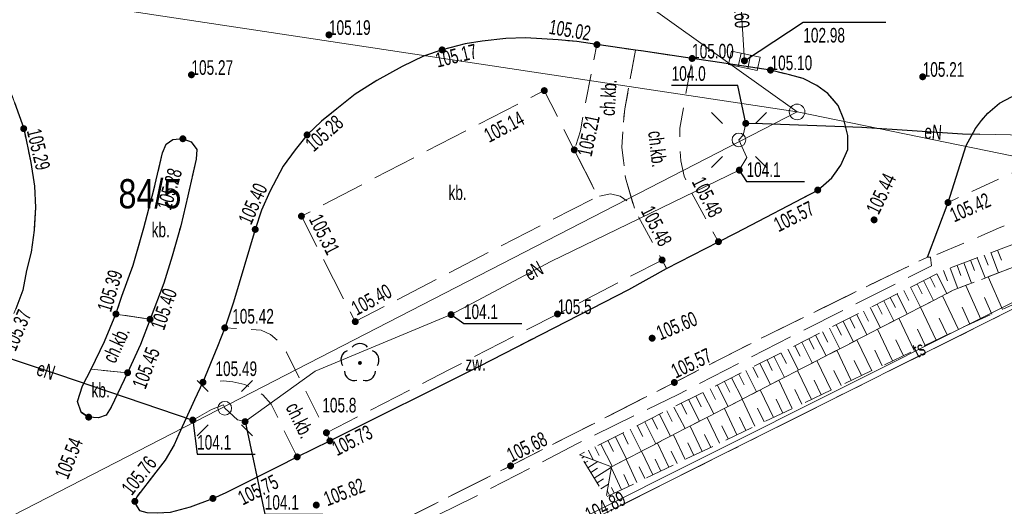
# Model space of a CAD drawing. Header units: inches. Extents: x 6497603 to 6502483, y 5925790 to 5934357.
# Tile 120 of 256: x 6501023 to 6501073, y 5926097 to 5926122. Entities that reach past the tile are written whole.
import ezdxf
from ezdxf.enums import TextEntityAlignment as Align

# ---------------------------------------------------------------- set-up
doc = ezdxf.new("R2010")
doc.units = ezdxf.units.IN
doc.header["$MEASUREMENT"] = 0
for name, pattern in [('1.5_0.75', [2.25, 1.5, -0.75]), ('2.25_0.75', [3, 2.25, -0.75]), ('219-1000', [0, 0]), ('egkk-1000', [3, 2.25, -0.75]), ('egug-1000', [1.5, 0.75, -0.75])]:
    doc.linetypes.add(name, pattern=pattern)
for name, color, linetype in [('000 Inne (niezydentyfikowane)', 7, 'Continuous'), ('202-punkt graniczny', 7, 'Continuous'), ('211-numer działki ewidencyjnej', 7, 'Continuous'), ('217-kontur klasyfikacyjny', 7, 'Continuous'), ('218-kontur użytku gruntowego', 7, 'Continuous'), ('219-działka ewidencyjna', 7, 'Continuous'), ('chodnik', 7, 'Continuous'), ('chodnik-Atr17', 7, 'Continuous'), ('drzewo liściaste', 7, 'Continuous'), ('jezdnia', 7, 'Continuous'), ('kratka ściekowa', 7, 'Continuous'), ('krawężnik', 7, 'Continuous'), ('latarnia', 7, 'Continuous'), ('obszar utwardzony', 7, 'Continuous'), ('obszar utwardzony-Atr17', 7, 'Continuous'), ('obudowa ochronna przewodu', 7, 'Continuous'), ('pikieta naturalna', 7, 'Continuous'), ('pikieta naturalna-Atr2', 7, 'Continuous'), ('pikieta sztuczna', 7, 'Continuous'), ('pikieta sztuczna-Atr2', 7, 'Continuous'), ('przewód elektroenergetyczny podziemny', 7, 'Continuous'), ('przewód elektroenergetyczny podziemny-Atr1', 7, 'Continuous'), ('przewód kanalizacyjny', 7, 'Continuous'), ('przewód kanalizacyjny-Atr1', 7, 'Continuous'), ('przewód telekomunikacyjny podziemny', 7, 'Continuous'), ('przewód telekomunikacyjny podziemny-Atr1', 7, 'Continuous'), ('rzędna', 7, 'Continuous'), ('rzędna-Atr2', 7, 'Continuous'), ('rzędna-Atr3', 7, 'Continuous'), ('skarpa nieumocniona', 7, 'Continuous')]:
    doc.layers.add(name, color=color, linetype=linetype)
doc.styles.get("Standard").update_dxf_attribs({"font": 'arial.ttf'})

# ---------------------------------------------------------------- blocks, each defined once
blk = doc.blocks.new('202')
at = {"color": 0, "linetype": 'Continuous', "lineweight": 0}
blk.add_circle((0, 0), 0.4, dxfattribs=at)
blk = doc.blocks.new('PW01')
at = {"linetype": 'Continuous', "lineweight": 13}
h = blk.add_hatch(color=0, dxfattribs=at)
edge = h.paths.add_edge_path()
edge.add_arc((0, 0), 0.18, 0, 360)
blk = doc.blocks.new('SM01')
at = {"color": 0, "linetype": 'Continuous', "lineweight": 13}
for p, q in [((-0.848, 0.848), (-1.414, 1.414)), ((0.849, 0.848), (1.414, 1.414)), ((-0.848, -0.849), (-1.414, -1.414)), ((0.849, -0.849), (1.414, -1.414))]:
    blk.add_line(p, q, dxfattribs=at)
blk.add_circle((0, 0), 0.35, dxfattribs=at)
blk = doc.blocks.new('US05')
at = {"color": 0, "linetype": 'Continuous', "lineweight": 13}
for p, q in [((-0.75, -0.35), (-0.75, 0.35)), ((-0.75, 0.35), (-0.25, 0.35)), ((-0.25, -0.35), (-0.25, 0.35)), ((-0.25, 0.35), (0.25, 0.35)), ((0.25, -0.35), (0.25, 0.35)), ((0.25, 0.35), (0.75, 0.35)), ((0.75, -0.35), (0.75, 0.35)), ((-0.75, -0.35), (-0.25, -0.35)), ((-0.25, -0.35), (0.25, -0.35)), ((0.25, -0.35), (0.75, -0.35))]:
    blk.add_line(p, q, dxfattribs=at)
blk = doc.blocks.new('OP021')
at = {"linetype": 'Continuous', "lineweight": 13}
h = blk.add_hatch(color=0, dxfattribs=at)
edge = h.paths.add_edge_path()
edge.add_arc((0, 0), 0.1, 0, 360)
at = {"color": 0, "linetype": 'Continuous', "lineweight": -3}
for centre, start, end in [((-0.476, 0.154), 110.388, 213.756), ((0, 0.5), 38.316, 141.684), ((0.476, 0.154), 326.244, 69.612), ((-0.294, -0.404), 182.272, 285.64), ((0.294, -0.404), 254.36, 357.728), ((0.294, -0.404), 254.36, 357.728)]:
    blk.add_arc(centre, 0.5, start, end, dxfattribs=at)

msp = doc.modelspace()

# ---------------------------------------------------------------- linework, layer by layer
at = {"layer": '000 Inne (niezydentyfikowane)', "color": 7, "linetype": 'Continuous', "lineweight": 18, "flags": 128}
for points in [[(6501072.74, 5926109.71), (6501072.94, 5926109.19)], [(6501071.7, 5926109.32), (6501072.1, 5926108.28)], [(6501072.05, 5926109.45), (6501072.25, 5926108.93)], [(6501072.4, 5926109.58), (6501072.79, 5926108.54)], [(6501070.31, 5926108.79), (6501070.71, 5926107.74)], [(6501070.66, 5926108.92), (6501070.86, 5926108.4)], [(6501071.01, 5926109.05), (6501071.4, 5926108.01)], [(6501071.36, 5926109.19), (6501071.55, 5926108.67)], [(6501069.29, 5926108.32), (6501069.54, 5926107.81)], [(6501069.62, 5926108.49), (6501070.13, 5926107.48)], [(6501069.96, 5926108.66), (6501070.18, 5926108.14)], [(6501073, 5926106.67), (6501072.25, 5926108.34)], [(6501068.27, 5926107.8), (6501068.78, 5926106.78)], [(6501068.61, 5926107.98), (6501068.87, 5926107.47)], [(6501068.95, 5926108.15), (6501069.46, 5926107.13)], [(6501071.89, 5926106.17), (6501071.11, 5926107.9)], [(6501067.24, 5926107.28), (6501067.5, 5926106.77)], [(6501067.59, 5926107.46), (6501068.1, 5926106.43)], [(6501067.93, 5926107.63), (6501068.19, 5926107.12)], [(6501070.74, 5926105.64), (6501069.91, 5926107.37)], [(6501072.45, 5926106.42), (6501072.07, 5926107.27)], [(6501066.21, 5926106.76), (6501066.73, 5926105.72)], [(6501066.56, 5926106.93), (6501066.82, 5926106.42)], [(6501066.9, 5926107.11), (6501067.42, 5926106.08)], [(6501069.59, 5926105.09), (6501068.78, 5926106.78)], [(6501071.32, 5926105.91), (6501070.92, 5926106.79)], [(6501065.17, 5926106.23), (6501065.43, 5926105.71)], [(6501065.52, 5926106.41), (6501066.04, 5926105.37)], [(6501065.86, 5926106.58), (6501066.13, 5926106.07)], [(6501068.46, 5926104.56), (6501067.68, 5926106.21)], [(6501070.16, 5926105.37), (6501069.75, 5926106.22)], [(6501064.12, 5926105.7), (6501064.65, 5926104.65)], [(6501064.47, 5926105.88), (6501064.73, 5926105.35)], [(6501064.82, 5926106.05), (6501065.35, 5926105.01)], [(6501069.02, 5926104.82), (6501068.63, 5926105.66)], [(6501063.06, 5926105.16), (6501063.33, 5926104.63)], [(6501063.41, 5926105.34), (6501063.95, 5926104.28)], [(6501063.77, 5926105.52), (6501064.03, 5926104.99)], [(6501067.36, 5926104.03), (6501066.59, 5926105.65)], [(6501062.35, 5926104.8), (6501062.62, 5926104.27)], [(6501062.7, 5926104.98), (6501063.24, 5926103.92)], [(6501066.29, 5926103.52), (6501065.53, 5926105.1)], [(6501067.91, 5926104.29), (6501067.52, 5926105.11)], [(6501061.27, 5926104.26), (6501061.82, 5926103.18)], [(6501061.63, 5926104.44), (6501061.91, 5926103.9)], [(6501061.99, 5926104.62), (6501062.53, 5926103.55)], [(6501065.23, 5926103.02), (6501064.5, 5926104.57)], [(6501066.82, 5926103.78), (6501066.44, 5926104.58)], [(6501060.19, 5926103.71), (6501060.47, 5926103.17)], [(6501060.55, 5926103.89), (6501061.1, 5926102.81)], [(6501060.92, 5926104.08), (6501061.19, 5926103.54)], [(6501064.2, 5926102.53), (6501063.48, 5926104.04)], [(6501065.76, 5926103.27), (6501065.39, 5926104.05)], [(6501059.1, 5926103.16), (6501059.66, 5926102.07)], [(6501059.47, 5926103.34), (6501059.74, 5926102.8)], [(6501059.83, 5926103.53), (6501060.38, 5926102.44)], [(6501063.2, 5926102.05), (6501062.49, 5926103.53)], [(6501064.72, 5926102.77), (6501064.35, 5926103.54)], [(6501058.37, 5926102.79), (6501058.93, 5926101.69)], [(6501058.74, 5926102.97), (6501059.01, 5926102.43)], [(6501062.21, 5926101.58), (6501061.52, 5926103.03)], [(6501063.7, 5926102.29), (6501063.34, 5926103.04)], [(6501057.27, 5926102.23), (6501057.55, 5926101.67)], [(6501057.63, 5926102.41), (6501058.19, 5926101.31)], [(6501058, 5926102.6), (6501058.28, 5926102.05)], [(6501061.25, 5926101.12), (6501060.57, 5926102.54)], [(6501062.7, 5926101.81), (6501062.35, 5926102.55)], [(6501056.15, 5926101.66), (6501056.72, 5926100.55)], [(6501056.52, 5926101.85), (6501056.81, 5926101.3)], [(6501056.89, 5926102.04), (6501057.46, 5926100.93)], [(6501060.3, 5926100.67), (6501059.64, 5926102.06)], [(6501061.73, 5926101.35), (6501061.39, 5926102.07)], [(6501055.4, 5926101.28), (6501055.97, 5926100.16)], [(6501055.78, 5926101.47), (6501056.06, 5926100.91)], [(6501058.48, 5926099.81), (6501057.85, 5926101.13)], [(6501059.38, 5926100.23), (6501058.74, 5926101.59)], [(6501059.84, 5926100.45), (6501059.51, 5926101.14)], [(6501060.77, 5926100.9), (6501060.44, 5926101.6)], [(6501054.27, 5926100.71), (6501054.56, 5926100.15)], [(6501054.65, 5926100.9), (6501055.22, 5926099.77)], [(6501055.03, 5926101.09), (6501055.31, 5926100.53)], [(6501057.6, 5926099.38), (6501056.98, 5926100.68)], [(6501058.93, 5926100.02), (6501058.61, 5926100.69)], [(6501053.14, 5926100.14), (6501053.72, 5926099)], [(6501053.52, 5926100.33), (6501053.8, 5926099.76)], [(6501053.9, 5926100.52), (6501054.47, 5926099.39)], [(6501056.73, 5926098.97), (6501056.13, 5926100.24)], [(6501058.04, 5926099.59), (6501057.72, 5926100.25)], [(6501052.1, 5926099.61), (6501052.32, 5926099.18)], [(6501052.4, 5926099.76), (6501052.98, 5926098.62)], [(6501052.76, 5926099.95), (6501053.05, 5926099.37)], [(6501055.89, 5926098.57), (6501055.3, 5926099.81)], [(6501057.16, 5926099.18), (6501056.86, 5926099.82)], [(6501051.42, 5926099.03), (6501051.55, 5926099.12)], [(6501051.76, 5926099.44), (6501052, 5926098.95)], [(6501055.06, 5926098.18), (6501054.48, 5926099.39)], [(6501056.31, 5926098.77), (6501056.01, 5926099.4)], [(6501051.57, 5926098.79), (6501051.74, 5926098.89)], [(6501051.73, 5926098.54), (6501052.24, 5926098.86)], [(6501054.25, 5926097.79), (6501053.69, 5926098.98)], [(6501055.47, 5926098.37), (6501055.18, 5926098.99)], [(6501051.88, 5926098.3), (6501052.23, 5926098.52)], [(6501052.06, 5926098.01), (6501052.94, 5926098.57)], [(6501053.46, 5926097.42), (6501052.94, 5926098.53)], [(6501053.86, 5926097.6), (6501053.58, 5926098.19)], [(6501054.66, 5926097.99), (6501054.37, 5926098.59)], [(6501052.21, 5926097.77), (6501052.54, 5926097.98)], [(6501052.4, 5926097.46), (6501052.79, 5926097.7)], [(6501052.85, 5926097.13), (6501052.73, 5926097.37)], [(6501053.09, 5926097.24), (6501052.95, 5926097.53)]]:
    msp.add_lwpolyline(points, dxfattribs=at)
at = {"layer": '217-kontur klasyfikacyjny', "color": 3, "linetype": 'egkk-1000', "lineweight": 18, "flags": 128}
msp.add_lwpolyline([(6501082.23, 5926111.05), (6501051.33, 5926095.56)], dxfattribs=at)
at = {"layer": '218-kontur użytku gruntowego', "color": 3, "linetype": 'egug-1000', "lineweight": 18, "flags": 128}
msp.add_lwpolyline([(6501082.23, 5926111.05), (6501051.33, 5926095.56)], dxfattribs=at)
at = {"layer": '219-działka ewidencyjna', "color": 3, "linetype": '219-1000', "lineweight": 18, "flags": 128}
for points in [[(6500976.56, 5926129.78), (6501062.46, 5926116.8)], [(6501054.43, 5926122.55), (6501062.46, 5926116.8)], [(6500984.98, 5926076.91), (6501062.46, 5926116.8)], [(6501062.46, 5926116.8), (6501084.65, 5926112.25)], [(6501051.33, 5926095.56), (6501082.23, 5926111.05)]]:
    msp.add_lwpolyline(points, dxfattribs=at)
at = {"layer": 'chodnik', "color": 7, "linetype": '1.5_0.75', "lineweight": 18, "flags": 128}
for points in [[(6501007.35, 5926123.27), (6501008.82, 5926123.15), (6501010.28, 5926123.07), (6501011.3, 5926123.02), (6501013.3, 5926122.96), (6501014.32, 5926122.89), (6501015.13, 5926122.79), (6501016.07, 5926122.61), (6501016.87, 5926122.36), (6501017.79, 5926122.01), (6501018.64, 5926121.59), (6501019.37, 5926121.14), (6501020.31, 5926120.58), (6501020.82, 5926120.06), (6501021.38, 5926119.39), (6501021.93, 5926118.41), (6501022.34, 5926117.28), (6501022.81, 5926115.94), (6501023.17, 5926114.21), (6501023.37, 5926112.99), (6501023.42, 5926111.89), (6501023.35, 5926110.74), (6501023.19, 5926109.6), (6501022.96, 5926108.66), (6501022.77, 5926107.65), (6501022.4, 5926106.7), (6501021.73, 5926104.89), (6501021.31, 5926105.07), (6501019.98, 5926105.61), (6501020.44, 5926106.77), (6501020.68, 5926107.44), (6501020.96, 5926108.39), (6501021.24, 5926109.38), (6501021.4, 5926110.57), (6501021.5, 5926111.56), (6501021.48, 5926112.58), (6501021.37, 5926113.56), (6501021.1, 5926114.72), (6501020.89, 5926115.66), (6501020.56, 5926116.65), (6501020.26, 5926117.59), (6501019.94, 5926118.06), (6501019.55, 5926118.61), (6501019.04, 5926119.1), (6501018.23, 5926119.64), (6501017.41, 5926120.09), (6501016.57, 5926120.47), (6501015.59, 5926120.76), (6501014.43, 5926120.93), (6501013.14, 5926121.01), (6501011.11, 5926121.13), (6501010.13, 5926121.19), (6501007.16, 5926121.37), (6501007.28, 5926122.83)], [(6501054.18, 5926119.97), (6501053.63, 5926116.95), (6501053.54, 5926116.08), (6501053.48, 5926114.99), (6501053.66, 5926113.41), (6501054.15, 5926111.75), (6501053.8, 5926112.19), (6501053.39, 5926112.48), (6501052.89, 5926112.59), (6501052.25, 5926112.46), (6501051.04, 5926114.85), (6501051.35, 5926115.82), (6501051.54, 5926116.9), (6501052.2, 5926120.25)], [(6501058.43, 5926110.14), (6501055.77, 5926108.77), (6501055.54, 5926109.2), (6501054.15, 5926111.75), (6501053.66, 5926113.41), (6501053.48, 5926114.99), (6501053.54, 5926116.08), (6501053.63, 5926116.95), (6501054.18, 5926119.97), (6501054.47, 5926119.93), (6501057.08, 5926119.54), (6501056.69, 5926117.34), (6501056.45, 5926115.97), (6501056.44, 5926115.02), (6501056.5, 5926114.28), (6501056.67, 5926113.51), (6501056.97, 5926112.79)], [(6501069.3, 5926109.34), (6501069.14, 5926109.35), (6501070.2, 5926112.15), (6501077.13, 5926115.34), (6501082.15, 5926115.58), (6501085.28, 5926115.8), (6501085.19, 5926113.01), (6501084.38, 5926113.05), (6501084.56, 5926112.33), (6501082.57, 5926111.85), (6501082.26, 5926113.03), (6501079.86, 5926112.71), (6501078.2, 5926112.4), (6501076.84, 5926112.16), (6501075.71, 5926111.87), (6501074.38, 5926111.45), (6501072.79, 5926110.84), (6501071.94, 5926110.46)], [(6501027.54, 5926106.43), (6501029.29, 5926106.16), (6501028.8, 5926104.87), (6501028.14, 5926103.42), (6501026.27, 5926103.6), (6501026.95, 5926105.02)], [(6501036.83, 5926099.1), (6501035.5, 5926101.81), (6501035.07, 5926102.28), (6501034.66, 5926102.56), (6501034.14, 5926102.81), (6501033.53, 5926102.95), (6501033.05, 5926103), (6501032, 5926102.93), (6501032.75, 5926104.77), (6501033.12, 5926105.72), (6501034.29, 5926105.65), (6501034.98, 5926105.61), (6501035.47, 5926105.38), (6501035.9, 5926105), (6501036.28, 5926104.48), (6501038.33, 5926100.34), (6501038.51, 5926099.92)]]:
    msp.add_lwpolyline(points, close=True, dxfattribs=at)
at = {"layer": 'jezdnia', "color": 7, "linetype": '2.25_0.75', "lineweight": 18, "flags": 128}
for points in [[(6500967.52, 5926475.78), (6500970.47, 5926475.3), (6500970.34, 5926474.17), (6500969.68, 5926470.3), (6500969.49, 5926469.27), (6500968.64, 5926464.1), (6500968.02, 5926460.39), (6500966.41, 5926450.57), (6500964.71, 5926440.65), (6500963.12, 5926430.78), (6500961.32, 5926419.97), (6500959.67, 5926410.08), (6500959.52, 5926409.05), (6500958.4, 5926402.16), (6500958.2, 5926401.16), (6500956.52, 5926390.93), (6500955.92, 5926387.39), (6500955.8, 5926386.37), (6500953.89, 5926374.55), (6500953.73, 5926373.46), (6500953.44, 5926371.55), (6500953.08, 5926369.21), (6500952.69, 5926366.58), (6500952.26, 5926363.66), (6500951.98, 5926361.63), (6500951.62, 5926358.68), (6500951.27, 5926355.63), (6500950.83, 5926351.7), (6500950.56, 5926348.7), (6500950.2, 5926344.71), (6500949.87, 5926340.76), (6500949.76, 5926338.7), (6500949.68, 5926335.75), (6500949.64, 5926334.74), (6500949.52, 5926328.23), (6500949.49, 5926327.2), (6500949.48, 5926325.22), (6500949.47, 5926322.2), (6500949.55, 5926319.76), (6500949.66, 5926317.23), (6500949.84, 5926313.23), (6500950.01, 5926310.21), (6500950.17, 5926308.21), (6500950.43, 5926305.18), (6500950.74, 5926302.26), (6500951.06, 5926299.26), (6500951.49, 5926295.58), (6500952.08, 5926290.33), (6500952.73, 5926285.4), (6500953.13, 5926282.44), (6500953.57, 5926279.4), (6500954.04, 5926276.46), (6500954.41, 5926274.33), (6500954.74, 5926272.49), (6500955.37, 5926269.55), (6500956.06, 5926266.66), (6500956.52, 5926264.7), (6500957.04, 5926262.72), (6500957.79, 5926259.85), (6500958.59, 5926257.01), (6500959.46, 5926254.06), (6500960.33, 5926251.13), (6500961.47, 5926247.41), (6500962.32, 5926244.49), (6500963.34, 5926241.33), (6500964.48, 5926237.89), (6500965.5, 5926234.96), (6500966.14, 5926233.14), (6500966.53, 5926232.14), (6500968.88, 5926225.61), (6500969.29, 5926224.6), (6500970.02, 5926222.74), (6500970.38, 5926221.87), (6500971.84, 5926218.15), (6500972.99, 5926215.36), (6500974.13, 5926212.6), (6500975.34, 5926209.86), (6500976.57, 5926207.09), (6500977.79, 5926204.36), (6500979.13, 5926201.69), (6500980.03, 5926199.93), (6500981.16, 5926197.8), (6500982.17, 5926195.97), (6500982.82, 5926194.92), (6500983.5, 5926193.77), (6500984.62, 5926192.1), (6500985.77, 5926190.49), (6500986.98, 5926188.92), (6500988.2, 5926187.36), (6500989.17, 5926186.2), (6500990.87, 5926184.3), (6500992.5, 5926182.51), (6500994.27, 5926180.73), (6500995.76, 5926179.32), (6500997.26, 5926177.93), (6500997.98, 5926177.32), (6500999.49, 5926176), (6501001.04, 5926174.69), (6501002.64, 5926173.48), (6501003.77, 5926172.66), (6501005.08, 5926171.78), (6501006.76, 5926170.76), (6501009.35, 5926169.19), (6501011.02, 5926168.15), (6501012.75, 5926167), (6501015.2, 5926165.27), (6501017.63, 5926163.53), (6501019.23, 5926162.32), (6501020.36, 5926161.31), (6501021.45, 5926160.26), (6501022.54, 5926159.21), (6501023.77, 5926157.9), (6501024.43, 5926157.12), (6501025.28, 5926156.11), (6501026.36, 5926154.87), (6501027.57, 5926153.3), (6501028.15, 5926152.45), (6501028.65, 5926151.68), (6501029.28, 5926150.71), (6501030.17, 5926149.6), (6501030.99, 5926148.6), (6501031.86, 5926147.75), (6501032.71, 5926147), (6501033.36, 5926146.49), (6501034.56, 5926145.76), (6501035.84, 5926145.14), (6501037.14, 5926144.59), (6501038.54, 5926143.97), (6501039.7, 5926143.38), (6501041.25, 5926142.34), (6501042.55, 5926141.23), (6501043.36, 5926140.29), (6501044.15, 5926139.04), (6501044.95, 5926137.68), (6501045.97, 5926135.97), (6501046.76, 5926134.83), (6501047.06, 5926134.43), (6501047.46, 5926133.9), (6501048.29, 5926133.07), (6501049.15, 5926132.29), (6501050.1, 5926131.67), (6501051.14, 5926131.14), (6501052.32, 5926130.71), (6501053.32, 5926130.44), (6501054.33, 5926130.26), (6501054.81, 5926130.11), (6501059.21, 5926129.52), (6501060.24, 5926129.37), (6501062.18, 5926128.95), (6501065.52, 5926128.17), (6501067.51, 5926127.68), (6501067.94, 5926127.56), (6501072.36, 5926126.36), (6501076.16, 5926125.39), (6501077, 5926125.24), (6501079.93, 5926124.73), (6501091.81, 5926122.96), (6501106.86, 5926120.63), (6501107.86, 5926120.45), (6501114.26, 5926119.46), (6501115.28, 5926119.31), (6501129.17, 5926117.14), (6501141.73, 5926115.29), (6501155.8, 5926113.1), (6501156.84, 5926112.94), (6501163.71, 5926111.96), (6501164.73, 5926111.81), (6501169.7, 5926111.07), (6501186.02, 5926108.73), (6501187.04, 5926108.57), (6501197.9, 5926107.02), (6501198.93, 5926106.86), (6501209.44, 5926105.01), (6501213.12, 5926104.73), (6501214.13, 5926104.59), (6501218.06, 5926103.95), (6501219.09, 5926103.82), (6501225, 5926102.98), (6501226.03, 5926103), (6501226.9, 5926103.16), (6501227.59, 5926103.32), (6501228.34, 5926103.71), (6501228.93, 5926104.14), (6501229.4, 5926105.03), (6501229.75, 5926106.03), (6501230.03, 5926107.51), (6501230.13, 5926108.51), (6501230.41, 5926111.43), (6501235.51, 5926111.16), (6501235.42, 5926108.23), (6501235.48, 5926107.23), (6501235.64, 5926106.46), (6501236.12, 5926105.41), (6501236.84, 5926104.54), (6501237.77, 5926103.89), (6501238.91, 5926103.49), (6501240.04, 5926103.43), (6501241.16, 5926103.54), (6501242.17, 5926103.85), (6501243.16, 5926104.12), (6501253.15, 5926106.97), (6501253.23, 5926106.89), (6501254.28, 5926103.94), (6501255.15, 5926100.97), (6501254.99, 5926100.67), (6501253.62, 5926100.28), (6501252.65, 5926100), (6501249.77, 5926099.21), (6501248.73, 5926098.94), (6501244.96, 5926097.81), (6501243.92, 5926097.57), (6501242.05, 5926097.03), (6501240.92, 5926096.64), (6501239.24, 5926095.9), (6501238.04, 5926095.27), (6501237.2, 5926094.68), (6501236.35, 5926093.84), (6501235.38, 5926092.95), (6501234.5, 5926091.83), (6501233.74, 5926090.74), (6501233.24, 5926089.73), (6501232.77, 5926088.7), (6501232.51, 5926087.65), (6501232.15, 5926085.66), (6501231.07, 5926079.74), (6501230.21, 5926075.13), (6501227.92, 5926063.04), (6501227.8, 5926062.48), (6501227.76, 5926061.73), (6501227.77, 5926061.08), (6501227.88, 5926060.39), (6501228.08, 5926059.83), (6501228.38, 5926059.33), (6501228.85, 5926058.88), (6501229.59, 5926058.46), (6501230.48, 5926058.18), (6501231.24, 5926057.98), (6501236.18, 5926057.48), (6501247.14, 5926056.54), (6501247.78, 5926056.32), (6501247.32, 5926053.12), (6501247.25, 5926050.18), (6501240.84, 5926050.54), (6501235.01, 5926051.15), (6501232.93, 5926051.11), (6501231.58, 5926051.14), (6501230.74, 5926051.16), (6501229.93, 5926051.11), (6501229.08, 5926050.94), (6501228.33, 5926050.61), (6501227.56, 5926049.99), (6501227.03, 5926049.46), (6501226.57, 5926048.76), (6501226.26, 5926048.04), (6501226.07, 5926047), (6501224.9, 5926038.07), (6501224.76, 5926037.04), (6501223.95, 5926030.65), (6501223.78, 5926029.64), (6501222.8, 5926021.69), (6501222.62, 5926020.67), (6501221.85, 5926014.28), (6501221.72, 5926013.21), (6501220.01, 5926001.35), (6501219.92, 5926000.35), (6501218.92, 5925993.96), (6501218.73, 5925992.94), (6501217.59, 5925985.53), (6501217.19, 5925983.25), (6501216.34, 5925978.62), (6501216.11, 5925977.64), (6501215.34, 5925973.74), (6501215.12, 5925972.71), (6501214.1, 5925967.79), (6501212.17, 5925958.57), (6501211.6, 5925955.9), (6501210.39, 5925950.18), (6501210.15, 5925949.2), (6501208.72, 5925942.4), (6501208.51, 5925941.33), (6501206.97, 5925934), (6501206.1, 5925929.6), (6501205.96, 5925928.62), (6501203.95, 5925916.84), (6501200.99, 5925899.07), (6501197.27, 5925877.8), (6501197.19, 5925877.04), (6501197.19, 5925876.24), (6501197.31, 5925875.07), (6501197.66, 5925873.98), (6501197.97, 5925873.22), (6501198.63, 5925872.3), (6501199.23, 5925871.72), (6501199.74, 5925871.37), (6501200.42, 5925871.01), (6501201.38, 5925870.71), (6501202.44, 5925870.55), (6501201.55, 5925864.88), (6501201.24, 5925864.89), (6501200.2, 5925864.97), (6501198.98, 5925864.81), (6501197.51, 5925864.23), (6501196.67, 5925863.67), (6501195.78, 5925862.79), (6501195.34, 5925862.22), (6501195.05, 5925861.84), (6501194.69, 5925861.34), (6501194.31, 5925860.58), (6501193.88, 5925859.32), (6501193.66, 5925858.13), (6501191.37, 5925844.58), (6501188.63, 5925845.69), (6501186.06, 5925846.29), (6501188.34, 5925859.28), (6501189.55, 5925865.75), (6501190.19, 5925869.41), (6501190.72, 5925872.53), (6501192, 5925879.57), (6501195.3, 5925899.15), (6501198.39, 5925917.25), (6501200.06, 5925927.91), (6501200.49, 5925930.37), (6501201.43, 5925935.3), (6501202.26, 5925939.27), (6501205.89, 5925956.67), (6501206.71, 5925960.26), (6501209.44, 5925973.27), (6501210.33, 5925977.62), (6501211, 5925981.11), (6501211.51, 5925984.07), (6501211.73, 5925985.08), (6501212.62, 5925991.03), (6501213.62, 5925996.92), (6501213.83, 5925997.96), (6501214.76, 5926004.82), (6501214.89, 5926005.86), (6501216.15, 5926014.76), (6501216.28, 5926015.75), (6501217.09, 5926022.16), (6501217.19, 5926023.22), (6501218.27, 5926030.95), (6501221.29, 5926054.94), (6501221.42, 5926055.98), (6501222.24, 5926062.4), (6501222.34, 5926063.44), (6501224.16, 5926076.33), (6501224.9, 5926081.72), (6501225.66, 5926087.21), (6501225.76, 5926088.39), (6501225.79, 5926089.57), (6501225.74, 5926090.79), (6501225.65, 5926091.85), (6501225.41, 5926093.04), (6501225.02, 5926094.16), (6501224.47, 5926095.07), (6501223.68, 5926095.94), (6501222.87, 5926096.5), (6501222, 5926096.87), (6501221.03, 5926097.17), (6501220.05, 5926097.37), (6501218.15, 5926097.65), (6501217.08, 5926097.83), (6501213.18, 5926098.37), (6501212.16, 5926098.52), (6501210.21, 5926098.79), (6501209.19, 5926099), (6501203.73, 5926099.73), (6501202.71, 5926099.87), (6501199.75, 5926100.28), (6501198.75, 5926100.43), (6501192.84, 5926101.32), (6501191.84, 5926101.46), (6501178.52, 5926103.46), (6501168.08, 5926104.92), (6501167.07, 5926105.07), (6501161.11, 5926105.95), (6501160.15, 5926106.11), (6501141.22, 5926108.96), (6501128.91, 5926110.87), (6501107.19, 5926114.24), (6501091.02, 5926116.76), (6501087.03, 5926117.36), (6501085.63, 5926117.57), (6501084.66, 5926117.74), (6501082.7, 5926117.91), (6501080.66, 5926118.01), (6501077.67, 5926118.12), (6501076.66, 5926118.16), (6501075.65, 5926118.1), (6501074.96, 5926118.04), (6501074.24, 5926117.87), (6501073.45, 5926117.58), (6501072.83, 5926117.24), (6501072.24, 5926116.73), (6501071.92, 5926116.36), (6501071.6, 5926115.95), (6501071.13, 5926115.07), (6501070.2, 5926112.15), (6501069.14, 5926109.35), (6501065.67, 5926107.67), (6501060.98, 5926105.37), (6501056.17, 5926102.92), (6501047.77, 5926098.64), (6501039.02, 5926094.25), (6501035.19, 5926092.32), (6501033.38, 5926091.57), (6501031.9, 5926091.17), (6501030.72, 5926091), (6501029.45, 5926090.96), (6501027.96, 5926091.09), (6501026.37, 5926091.21), (6501025.08, 5926091.02), (6501023.8, 5926090.63), (6501022.54, 5926089.24), (6501020.92, 5926087.38), (6501018.93, 5926085.36), (6501016.88, 5926083.52), (6501014.11, 5926081.3), (6501011.15, 5926079.19), (6501008.09, 5926077.35), (6501004.66, 5926075.72), (6501000.14, 5926073.66), (6500996.05, 5926071.78), (6500991.19, 5926069.54), (6500987.22, 5926067.8), (6500985.88, 5926070.25), (6500984.5, 5926072.54), (6500990.81, 5926076.24), (6500997.85, 5926080.69), (6501004.96, 5926085.16), (6501007.77, 5926086.97), (6501009.89, 5926088.54), (6501012.32, 5926090.44), (6501014.72, 5926092.81), (6501016.4, 5926095.01), (6501018.1, 5926097.7), (6501019.49, 5926099.95), (6501021.13, 5926103.12), (6501021.79, 5926104.63), (6501021.73, 5926104.89), (6501022.4, 5926106.7), (6501022.77, 5926107.65), (6501022.96, 5926108.66), (6501023.19, 5926109.6), (6501023.35, 5926110.74), (6501023.42, 5926111.89), (6501023.37, 5926112.99), (6501023.17, 5926114.21), (6501022.81, 5926115.94), (6501022.34, 5926117.28), (6501021.93, 5926118.41), (6501021.38, 5926119.39), (6501020.82, 5926120.06), (6501020.31, 5926120.58), (6501019.37, 5926121.14), (6501018.64, 5926121.59), (6501017.79, 5926122.01), (6501016.87, 5926122.36), (6501016.07, 5926122.61), (6501015.13, 5926122.79), (6501014.32, 5926122.89), (6501013.3, 5926122.96), (6501011.3, 5926123.02), (6501010.28, 5926123.07), (6501008.82, 5926123.15), (6501007.35, 5926123.27), (6501006.78, 5926123.46), (6501004.62, 5926123.76), (6501002.02, 5926124.18), (6501000.54, 5926124.46), (6500997.95, 5926125.21), (6500994.57, 5926126.41), (6500989.34, 5926128.79), (6500983.15, 5926131.79), (6500980.24, 5926133), (6500976.92, 5926134.27), (6500973.27, 5926135.38), (6500969.21, 5926136.46), (6500966.14, 5926137.16), (6500962.38, 5926137.84), (6500956.83, 5926138.72), (6500951.6, 5926139.58), (6500948.09, 5926140.28), (6500941.13, 5926141.59), (6500936.68, 5926142.36), (6500936.26, 5926142.38), (6500936.91, 5926144.94), (6500937.28, 5926147.22), (6500938.48, 5926147.26), (6500944.87, 5926146.1), (6500952.28, 5926144.84), (6500952.45, 5926144.94), (6500957.36, 5926144.12), (6500958.42, 5926144.02), (6500960.33, 5926143.82), (6500961.34, 5926143.73), (6500962.4, 5926143.7), (6500964.35, 5926143.61), (6500966.38, 5926143.52), (6500968.34, 5926143.33), (6500970.37, 5926142.99), (6500972.16, 5926142.64), (6500975.22, 5926141.96), (6500978.14, 5926141.2), (6500980.07, 5926140.59), (6500984.84, 5926139.11), (6500988.6, 5926137.98), (6500991.96, 5926137.02), (6500993.89, 5926136.41), (6500996.3, 5926135.75), (6500998.23, 5926135.25), (6500999.76, 5926134.9), (6501002.22, 5926134.43), (6501003.59, 5926134.13), (6501004.64, 5926133.95), (6501005.57, 5926133.82), (6501006.54, 5926133.72), (6501007.41, 5926133.65), (6501008.58, 5926133.66), (6501009.4, 5926133.71), (6501010.99, 5926133.99), (6501012.51, 5926134.33), (6501013.46, 5926134.67), (6501014.17, 5926134.95), (6501015.06, 5926135.45), (6501015.72, 5926135.84), (6501016.55, 5926136.42), (6501017.28, 5926137.05), (6501017.97, 5926137.76), (6501018.59, 5926138.35), (6501019.09, 5926139.31), (6501019.34, 5926140.2), (6501019.48, 5926141.24), (6501019.5, 5926142.22), (6501019.53, 5926143.17), (6501019.42, 5926144.33), (6501019.23, 5926145.48), (6501018.9, 5926146.66), (6501018.59, 5926147.63), (6501018.18, 5926148.39), (6501017.57, 5926149.31), (6501017.02, 5926149.96), (6501016.24, 5926150.87), (6501015.1, 5926152.17), (6501013.64, 5926153.83), (6501013.57, 5926154), (6501012.46, 5926155.3), (6501009.41, 5926158.38), (6501006.55, 5926161.1), (6501003.79, 5926163.84), (6501000.27, 5926167.22), (6500997.75, 5926169.48), (6500994.93, 5926171.9), (6500993.22, 5926173.37), (6500990.08, 5926176.36), (6500986.16, 5926180.45), (6500984.36, 5926182.53), (6500983.92, 5926182.88), (6500982.09, 5926185.15), (6500980.83, 5926186.8), (6500979.72, 5926188.4), (6500979.64, 5926188.64), (6500977.9, 5926191.3), (6500976.68, 5926193.39), (6500974.4, 5926197.5), (6500971.6, 5926203.33), (6500970.2, 5926206.34), (6500968.02, 5926211.54), (6500966.1, 5926216.13), (6500964.42, 5926220.5), (6500963.39, 5926223.18), (6500962.78, 5926224.79), (6500960.85, 5926229.86), (6500958.92, 5926235.34), (6500957.26, 5926240.34), (6500955.77, 5926245.22), (6500954.5, 5926249.48), (6500953.02, 5926254.47), (6500951.16, 5926261.1), (6500950.63, 5926263.22), (6500949.44, 5926268.23), (6500948.4, 5926273.5), (6500947.44, 5926279.19), (6500946.72, 5926284.52), (6500945.98, 5926290.57), (6500945.39, 5926295.06), (6500944.64, 5926301.22), (6500943.99, 5926308.19), (6500943.71, 5926313.06), (6500943.38, 5926320.02), (6500943.36, 5926324.68), (6500943.39, 5926329.54), (6500943.52, 5926335.16), (6500943.63, 5926336.77), (6500943.87, 5926342.09), (6500944.45, 5926348.6), (6500944.89, 5926353.17), (6500945.31, 5926356.92), (6500946, 5926362.7), (6500946.75, 5926367.77), (6500946.9, 5926369.53), (6500947.97, 5926376.36), (6500948.58, 5926379.99), (6500949.87, 5926387.54), (6500950.36, 5926390.87), (6500950.58, 5926392.97), (6500951.07, 5926399.96), (6500951.2, 5926400.17), (6500951.56, 5926405.22), (6500951.74, 5926408.6), (6500951.86, 5926412.25), (6500952.04, 5926414.31), (6500952.81, 5926417.99), (6500953.87, 5926422.25), (6500955.38, 5926427.84), (6500956.84, 5926433.28), (6500957.79, 5926436.87), (6500958.47, 5926439.89), (6500959.31, 5926444.93), (6500960.75, 5926453.89), (6500962.75, 5926465.71), (6500964.63, 5926476.24)], [(6501048.53, 5926120.6), (6501047.53, 5926120.56), (6501046.31, 5926120.43), (6501045.45, 5926120.29), (6501044.26, 5926119.98), (6501043.31, 5926119.65), (6501042.22, 5926119.13), (6501040.92, 5926118.41), (6501039.81, 5926117.71), (6501038.86, 5926116.95), (6501038.08, 5926116.32), (6501037.34, 5926115.62), (6501036.73, 5926114.85), (6501036.12, 5926114.01), (6501035.43, 5926112.71), (6501035.01, 5926111.75), (6501034.68, 5926110.77), (6501033.57, 5926107.04), (6501033.23, 5926106.02), (6501033.12, 5926105.72), (6501032.75, 5926104.77), (6501032, 5926102.93), (6501031.57, 5926102.02), (6501030.76, 5926100.26), (6501030.53, 5926099.72), (6501030.06, 5926098.94), (6501029.58, 5926098.31), (6501028.61, 5926097.06), (6501028.51, 5926096.82), (6501028.54, 5926096.68), (6501028.75, 5926096.35), (6501029.12, 5926096.25), (6501029.65, 5926096.23), (6501030.33, 5926096.27), (6501031.36, 5926096.54), (6501032.51, 5926096.97), (6501033.19, 5926097.27), (6501035.86, 5926098.61), (6501036.83, 5926099.1), (6501038.51, 5926099.92), (6501046.18, 5926103.76), (6501053.84, 5926107.69), (6501055.77, 5926108.77), (6501058.43, 5926110.14), (6501059.33, 5926110.59), (6501063.52, 5926112.79), (6501064.25, 5926113.42), (6501064.71, 5926114.07), (6501065.06, 5926114.87), (6501065.06, 5926115.59), (6501064.86, 5926116.41), (6501064.57, 5926117.12), (6501064.03, 5926117.75), (6501063.48, 5926118.15), (6501062.77, 5926118.51), (6501062.07, 5926118.7), (6501061.1, 5926118.94), (6501058.14, 5926119.39), (6501057.08, 5926119.54), (6501054.47, 5926119.93), (6501054.18, 5926119.97), (6501052.2, 5926120.25), (6501051.17, 5926120.41), (6501050.21, 5926120.49)], [(6501030.8, 5926115.41), (6501030.46, 5926115.38), (6501030.11, 5926115.15), (6501029.92, 5926114.7), (6501029.49, 5926112.8), (6501028.97, 5926110.85), (6501028.43, 5926108.94), (6501027.84, 5926107.34), (6501027.54, 5926106.43), (6501026.95, 5926105.02), (6501026.27, 5926103.6), (6501025.82, 5926102.75), (6501025.57, 5926101.94), (6501025.76, 5926101.4), (6501026.14, 5926101.14), (6501026.65, 5926101.1), (6501027.04, 5926101.25), (6501027.29, 5926101.66), (6501028.14, 5926103.42), (6501028.8, 5926104.87), (6501029.29, 5926106.16), (6501030, 5926108.01), (6501030.42, 5926109.4), (6501030.86, 5926110.96), (6501031.23, 5926112.5), (6501031.66, 5926114.38), (6501031.68, 5926114.87), (6501031.4, 5926115.27), (6501031.07, 5926115.38)]]:
    msp.add_lwpolyline(points, close=True, dxfattribs=at)
at = {"layer": 'krawężnik', "color": 7, "linetype": 'Continuous', "lineweight": 25, "flags": 128}
for points in [[(6501036.83, 5926099.1), (6501038.51, 5926099.92), (6501046.18, 5926103.76), (6501053.84, 5926107.69), (6501055.77, 5926108.77), (6501058.43, 5926110.14), (6501059.33, 5926110.59), (6501063.52, 5926112.79), (6501064.25, 5926113.42), (6501064.71, 5926114.07), (6501065.06, 5926114.87), (6501065.06, 5926115.59), (6501064.86, 5926116.41), (6501064.57, 5926117.12), (6501064.03, 5926117.75), (6501063.48, 5926118.15), (6501062.77, 5926118.51), (6501062.07, 5926118.7), (6501061.1, 5926118.94), (6501058.14, 5926119.39), (6501057.08, 5926119.54), (6501054.47, 5926119.93), (6501054.18, 5926119.97), (6501052.2, 5926120.25), (6501051.17, 5926120.41), (6501050.21, 5926120.49), (6501048.53, 5926120.6), (6501047.53, 5926120.56), (6501046.31, 5926120.43), (6501045.45, 5926120.29), (6501044.26, 5926119.98), (6501043.31, 5926119.65), (6501042.22, 5926119.13), (6501040.92, 5926118.41), (6501039.81, 5926117.71), (6501038.86, 5926116.95), (6501038.08, 5926116.32), (6501037.34, 5926115.62), (6501036.73, 5926114.85), (6501036.12, 5926114.01), (6501035.43, 5926112.71), (6501035.01, 5926111.75), (6501034.68, 5926110.77), (6501033.57, 5926107.04), (6501033.23, 5926106.02), (6501033.12, 5926105.72), (6501032.75, 5926104.77), (6501032, 5926102.93), (6501031.57, 5926102.02), (6501030.76, 5926100.26), (6501030.53, 5926099.72), (6501030.06, 5926098.94), (6501029.58, 5926098.31), (6501028.61, 5926097.06), (6501028.51, 5926096.82), (6501028.54, 5926096.68), (6501028.75, 5926096.35)], [(6501069.14, 5926109.35), (6501070.2, 5926112.15), (6501071.13, 5926115.07), (6501071.6, 5926115.95), (6501071.92, 5926116.36), (6501072.24, 5926116.73), (6501072.83, 5926117.24), (6501073.45, 5926117.58), (6501074.24, 5926117.87), (6501074.96, 5926118.04), (6501075.65, 5926118.1), (6501076.66, 5926118.16), (6501077.67, 5926118.12), (6501080.66, 5926118.01), (6501082.7, 5926117.91), (6501084.66, 5926117.74), (6501085.63, 5926117.57), (6501087.03, 5926117.36), (6501091.02, 5926116.76), (6501107.19, 5926114.24)], [(6501022.34, 5926117.28), (6501022.81, 5926115.94), (6501023.17, 5926114.21), (6501023.37, 5926112.99), (6501023.42, 5926111.89), (6501023.35, 5926110.74), (6501023.19, 5926109.6), (6501022.96, 5926108.66), (6501022.77, 5926107.65), (6501022.4, 5926106.7)], [(6501027.29, 5926101.66), (6501027.04, 5926101.25), (6501026.65, 5926101.1), (6501026.14, 5926101.14), (6501025.76, 5926101.4), (6501025.57, 5926101.94), (6501025.82, 5926102.75), (6501026.27, 5926103.6), (6501026.95, 5926105.02), (6501027.54, 5926106.43), (6501027.84, 5926107.34), (6501028.43, 5926108.94), (6501028.97, 5926110.85), (6501029.49, 5926112.8), (6501029.92, 5926114.7), (6501030.11, 5926115.15), (6501030.46, 5926115.38), (6501030.8, 5926115.41), (6501031.07, 5926115.38), (6501031.4, 5926115.27), (6501031.68, 5926114.87), (6501031.66, 5926114.38)], [(6501031.66, 5926114.38), (6501031.23, 5926112.5), (6501030.86, 5926110.96), (6501030.42, 5926109.4), (6501030, 5926108.01), (6501029.29, 5926106.16), (6501028.8, 5926104.87), (6501028.14, 5926103.42), (6501027.29, 5926101.66)], [(6501025.76, 5926101.4), (6501026.14, 5926101.14)], [(6501028.75, 5926096.35), (6501029.12, 5926096.25), (6501029.65, 5926096.23), (6501030.33, 5926096.27), (6501031.36, 5926096.54), (6501032.51, 5926096.97), (6501033.19, 5926097.27), (6501035.86, 5926098.61), (6501036.83, 5926099.1)]]:
    msp.add_lwpolyline(points, dxfattribs=at)
at = {"layer": 'obszar utwardzony', "color": 7, "linetype": '2.25_0.75', "lineweight": 18, "flags": 128}
for points in [[(6501051.04, 5926114.85), (6501052.25, 5926112.46), (6501046.26, 5926109.4), (6501039.81, 5926106.04), (6501037.05, 5926111.45), (6501043.47, 5926114.79), (6501049.5, 5926117.89)], [(6501031.07, 5926115.38), (6501031.4, 5926115.27), (6501031.68, 5926114.87), (6501031.66, 5926114.38), (6501031.23, 5926112.5), (6501030.86, 5926110.96), (6501030.42, 5926109.4), (6501030, 5926108.01), (6501029.29, 5926106.16), (6501027.54, 5926106.43), (6501027.84, 5926107.34), (6501028.43, 5926108.94), (6501028.97, 5926110.85), (6501029.49, 5926112.8), (6501029.92, 5926114.7), (6501030.11, 5926115.15), (6501030.46, 5926115.38), (6501030.8, 5926115.41)], [(6500987.22, 5926067.8), (6500991.19, 5926069.54), (6500996.05, 5926071.78), (6501000.14, 5926073.66), (6501004.66, 5926075.72), (6501008.09, 5926077.35), (6501011.15, 5926079.19), (6501014.11, 5926081.3), (6501016.88, 5926083.52), (6501018.93, 5926085.36), (6501020.92, 5926087.38), (6501022.54, 5926089.24), (6501023.8, 5926090.63), (6501025.08, 5926091.02), (6501026.37, 5926091.21), (6501027.96, 5926091.09), (6501029.45, 5926090.96), (6501030.72, 5926091), (6501031.9, 5926091.17), (6501033.38, 5926091.57), (6501035.19, 5926092.32), (6501039.02, 5926094.25), (6501047.77, 5926098.64), (6501056.17, 5926102.92), (6501060.98, 5926105.37), (6501065.67, 5926107.67), (6501069.14, 5926109.35), (6501069.3, 5926109.34), (6501069.35, 5926108.9), (6501062.17, 5926105.28), (6501056.37, 5926102.31), (6501051.21, 5926099.79), (6501045.9, 5926097.04), (6501040.68, 5926094.49), (6501035.42, 5926091.88), (6501031.21, 5926090.44), (6501026.97, 5926090.53), (6501025.32, 5926090.48), (6501024.09, 5926090.08), (6501020.52, 5926086.12), (6501017.72, 5926083.43), (6501013.26, 5926080), (6501008.79, 5926077.07), (6501001.9, 5926073.79), (6500992.1, 5926069.3), (6500987.4, 5926067.34)], [(6501038.51, 5926099.92), (6501038.33, 5926100.34), (6501044.6, 5926103.56), (6501050.18, 5926106.43), (6501055.54, 5926109.2), (6501055.77, 5926108.77), (6501053.84, 5926107.69), (6501046.18, 5926103.76)], [(6501026.27, 5926103.6), (6501028.14, 5926103.42), (6501027.29, 5926101.66), (6501027.04, 5926101.25), (6501026.65, 5926101.1), (6501026.14, 5926101.14), (6501025.76, 5926101.4), (6501025.57, 5926101.94), (6501025.82, 5926102.75)]]:
    msp.add_lwpolyline(points, close=True, dxfattribs=at)
at = {"layer": 'obudowa ochronna przewodu', "color": 7, "linetype": 'Continuous', "lineweight": 25, "flags": 128}
for points in [[(6501060.68, 5926116.2), (6501065.78, 5926116.02), (6501070.95, 5926115.67), (6501071.83, 5926115.65)], [(6501021.11, 5926104.47), (6501024.6, 5926103.32), (6501031.48, 5926100.99)]]:
    msp.add_lwpolyline(points, dxfattribs=at)
at = {"layer": 'przewód elektroenergetyczny podziemny', "color": 1, "linetype": 'Continuous', "lineweight": 18, "flags": 128}
for points in [[(6501077.66, 5926115.85), (6501076.55, 5926115.55), (6501071.83, 5926115.65), (6501070.95, 5926115.67), (6501065.78, 5926116.02), (6501060.68, 5926116.2), (6501059.83, 5926116.21), (6501059.7, 5926115.6), (6501059.48, 5926115.36)], [(6501059.48, 5926115.36), (6501059.88, 5926114.46), (6501059.5, 5926113.81), (6501049.83, 5926109.12), (6501044.72, 5926106.4), (6501037.76, 5926103.5), (6501034.16, 5926100.91), (6501033.77, 5926101), (6501033.12, 5926101.6)], [(6501033.12, 5926101.6), (6501033.06, 5926101.77), (6501032.44, 5926101.54), (6501031.48, 5926100.99), (6501024.6, 5926103.32), (6501021.11, 5926104.47), (6501019.62, 5926104.95)]]:
    msp.add_lwpolyline(points, dxfattribs=at)
at = {"layer": 'przewód kanalizacyjny', "color": 34, "linetype": 'Continuous', "lineweight": 18, "flags": 128}
msp.add_lwpolyline([(6501059.02, 5926131.35), (6501059.76, 5926119.42)], dxfattribs=at)
at = {"layer": 'przewód telekomunikacyjny podziemny', "color": 30, "linetype": 'Continuous', "lineweight": 18, "flags": 128}
msp.add_lwpolyline([(6501165.8, 5926114.72), (6501163.14, 5926115.14), (6501159.67, 5926104.97), (6501150.51, 5926106.18), (6501125.56, 5926108.57), (6501100.25, 5926113.67), (6501086.17, 5926113.3), (6501078.13, 5926109.35), (6501051.27, 5926095.88), (6501040.8, 5926090.27), (6501028.43, 5926084.29), (6501027.7, 5926086.01), (6501017.32, 5926097.94), (6501015.81, 5926099.66), (6501016.21, 5926112.48), (6500997.29, 5926120.79), (6500976.43, 5926129.99), (6500949.9, 5926134.24), (6500911.8, 5926140.43), (6500877.16, 5926145.85), (6500842.08, 5926151.36), (6500793.95, 5926157.85), (6500767.15, 5926161.48)], dxfattribs=at)
at = {"layer": 'rzędna-Atr2', "color": 7, "flags": 128}
for points in [[(6501059.76, 5926119.42), (6501062.78, 5926121.4), (6501067.007, 5926121.4)], [(6501059.83, 5926116.21), (6501059.43, 5926118.16), (6501056.029, 5926118.16)], [(6501059.5, 5926113.81), (6501059.87, 5926113.23), (6501062.84, 5926113.23)], [(6501044.72, 5926106.4), (6501045.38, 5926105.94), (6501048.35, 5926105.94)], [(6501031.48, 5926100.99), (6501031.7, 5926099.24), (6501034.67, 5926099.24)], [(6501034.16, 5926100.91), (6501035.17, 5926096.16), (6501038.14, 5926096.16)]]:
    msp.add_lwpolyline(points, dxfattribs=at)
at = {"layer": 'skarpa nieumocniona', "color": 7, "linetype": '1.5_0.75', "lineweight": 18, "flags": 128}
for points in [[(6501070.46, 5926107.65), (6501052.95, 5926098.6), (6501051.31, 5926099.21), (6501069.94, 5926108.65), (6501077.96, 5926111.68), (6501081.39, 5926111.84)], [(6501070.46, 5926107.65), (6501052.95, 5926098.6), (6501051.31, 5926099.21), (6501069.94, 5926108.65), (6501077.96, 5926111.68), (6501081.39, 5926111.84)], [(6501082.87, 5926110.31), (6501078.54, 5926109.17), (6501071.2, 5926105.86), (6501052.67, 5926097.04), (6501052.95, 5926098.6), (6501070.46, 5926107.65), (6501081.39, 5926111.84), (6501082.54, 5926111.85)], [(6501082.87, 5926110.31), (6501078.54, 5926109.17), (6501071.2, 5926105.86), (6501052.67, 5926097.04), (6501052.95, 5926098.6), (6501070.46, 5926107.65), (6501081.39, 5926111.84), (6501082.54, 5926111.85)], [(6501052.95, 5926098.6), (6501052.67, 5926097.04), (6501051.31, 5926099.21)], [(6501052.95, 5926098.6), (6501052.67, 5926097.04), (6501051.31, 5926099.21)]]:
    msp.add_lwpolyline(points, close=True, dxfattribs=at)

# ---------------------------------------------------------------- block references
at = {"layer": '202-punkt graniczny', "color": 7, "linetype": 'Continuous', "lineweight": 18}
msp.add_blockref('202', (6501062.46, 5926116.8), dxfattribs=at)
at = {"layer": 'drzewo liściaste', "color": 94, "linetype": 'Continuous', "lineweight": 18}
msp.add_blockref('OP021', (6501040.05, 5926103.92), dxfattribs=at)
at = {"layer": 'kratka ściekowa', "color": 34, "linetype": 'Continuous', "lineweight": 18, "rotation": 347.691}
msp.add_blockref('US05', (6501059.76, 5926119.42), dxfattribs=at)
at = {"layer": 'latarnia', "color": 7, "linetype": 'Continuous', "lineweight": 18}
for p in [(6501059.48, 5926115.36), (6501033.12, 5926101.6)]:
    msp.add_blockref('SM01', p, dxfattribs=at)
at = {"layer": 'pikieta naturalna', "color": 7, "linetype": 'Continuous', "lineweight": 13}
for p in [(6501050.18, 5926106.43), (6501038.33, 5926100.34)]:
    msp.add_blockref('PW01', p, dxfattribs=at)
at = {"layer": 'pikieta sztuczna', "color": 7, "linetype": 'Continuous', "lineweight": 13}
for p in [(6501038.46, 5926120.75), (6501052.2, 5926120.25), (6501044.26, 5926119.98), (6501057.08, 5926119.54), (6501031.41, 5926118.7), (6501061.1, 5926118.94), (6501068.9, 5926118.6), (6501049.5, 5926117.89), (6501022.81, 5926115.94), (6501037.34, 5926115.62), (6501030.97, 5926115.42), (6501051.04, 5926114.85), (6501063.52, 5926112.79), (6501070.2, 5926112.15), (6501037.05, 5926111.45), (6501066.41, 5926111.26), (6501034.68, 5926110.77), (6501058.43, 5926110.14), (6501055.54, 5926109.2), (6501027.54, 5926106.43), (6501029.29, 5926106.16), (6501039.81, 5926106.04), (6501033.12, 5926105.72), (6501055.03, 5926105.19), (6501028.14, 5926103.42), (6501032, 5926102.93), (6501056.17, 5926102.92), (6501026.14, 5926101.14), (6501038.51, 5926099.92), (6501036.83, 5926099.1), (6501047.77, 5926098.64), (6501032.51, 5926096.97), (6501028.51, 5926096.82), (6501037.81, 5926096.63)]:
    msp.add_blockref('PW01', p, dxfattribs=at)
at = {"layer": 'rzędna', "color": 34, "linetype": 'Continuous', "lineweight": 18}
msp.add_blockref('PW01', (6501059.76, 5926119.42), dxfattribs=at)
at = {"layer": 'rzędna', "color": 1, "linetype": 'Continuous', "lineweight": 18}
for p in [(6501059.83, 5926116.21), (6501059.5, 5926113.81), (6501044.72, 5926106.4), (6501031.48, 5926100.99), (6501034.16, 5926100.91)]:
    msp.add_blockref('PW01', p, dxfattribs=at)

# ---------------------------------------------------------------- texts
at = {"layer": '211-numer działki ewidencyjnej', "color": 3, "linetype": 'Continuous', "lineweight": 18, "width": 0.79}
msp.add_text('84/5', height=1.5, dxfattribs=at).set_placement((6501027.67, 5926113.35), align=Align.TOP_LEFT)
at = {"layer": 'chodnik-Atr17', "color": 7, "width": 0.667}
for rotation, p in [(86.848, (6501053.11, 5926116.58)), (276.499, (6501054.82, 5926115.78)), (65.526, (6501027.5, 5926103.85)), (296.14, (6501036.22, 5926101.65))]:
    msp.add_text('ch.kb.', height=0.75, rotation=rotation, dxfattribs=at).set_placement(p)
at = {"layer": 'obszar utwardzony-Atr17', "color": 7, "width": 0.667}
for s, p in [('kb.', (6501044.59, 5926112.28)), ('kb.', (6501029.37, 5926110.37)), ('zw.', (6501045.46, 5926103.52)), ('kb.', (6501026.29, 5926102.15))]:
    msp.add_text(s, height=0.75, dxfattribs=at).set_placement(p)
at = {"layer": 'pikieta naturalna-Atr2', "color": 7, "width": 0.667}
for s, p in [('105.5', (6501050.18, 5926106.43)), ('105.8', (6501038.12, 5926101.38))]:
    msp.add_text(s, height=0.75, dxfattribs=at).set_placement(p)
at = {"layer": 'pikieta sztuczna-Atr2', "color": 7, "width": 0.667}
for s, p in [('105.19', (6501038.46, 5926120.75)), ('105.00', (6501057.08, 5926119.54)), ('105.27', (6501031.41, 5926118.7)), ('105.10', (6501061.1, 5926118.94)), ('105.21', (6501068.9, 5926118.6)), ('105.42', (6501033.5, 5926105.94)), ('105.49', (6501032.64, 5926103.25))]:
    msp.add_text(s, height=0.75, dxfattribs=at).set_placement(p)
for s, rotation, p in [('105.02', 350.401, (6501049.7, 5926120.81)), ('105.17', 13.627, (6501044.03, 5926119.07)), ('105.14', 28.072, (6501046.67, 5926115.2)), ('105.28', 41.669, (6501037.67, 5926114.71)), ('105.21', 78.275, (6501051.92, 5926114.46)), ('105.29', 283.495, (6501022.96, 5926115.83)), ('105.28', 73.915, (6501030.35, 5926111.71)), ('105.48', 296.739, (6501057.04, 5926113.22)), ('105.44', 64.113, (6501066.64, 5926111.48)), ('105.40', 66.284, (6501034.47, 5926110.96)), ('105.42', 24.093, (6501070.51, 5926111.12)), ('105.48', 297.621, (6501054.43, 5926111.72)), ('105.57', 26.867, (6501061.51, 5926110.62)), ('105.31', 296.882, (6501037.41, 5926111.3)), ('105.39', 73.3, (6501027.28, 5926106.49)), ('105.40', 71.205, (6501030, 5926105.55)), ('105.40', 28.559, (6501039.88, 5926106.33)), ('105.37', 66.833, (6501022.39, 5926104.47)), ('105.60', 22.802, (6501055.45, 5926105.07)), ('105.45', 69.145, (6501029.05, 5926102.53)), ('105.57', 25.745, (6501056.24, 5926103.11)), ('105.73', 27.14, (6501038.87, 5926099.13)), ('105.68', 26.565, (6501047.82, 5926098.8)), ('105.54', 68.198, (6501025.07, 5926097.9)), ('105.76', 51.571, (6501028.35, 5926097.08)), ('105.75', 26.699, (6501034.04, 5926096.6)), ('105.82', 21.409, (6501038.38, 5926096.56))]:
    msp.add_text(s, height=0.75, rotation=rotation, dxfattribs=at).set_placement(p)
at = {"layer": 'przewód elektroenergetyczny podziemny-Atr1', "color": 1, "width": 0.667}
for rotation, p in [(356.127, (6501068.99, 5926115.8)), (28.026, (6501048.56, 5926108.44)), (341.761, (6501023.53, 5926103.67))]:
    msp.add_text('eN', height=0.75, rotation=rotation, dxfattribs=at).set_placement(p, align=Align.MIDDLE_LEFT)
at = {"layer": 'przewód kanalizacyjny-Atr1', "color": 34, "width": 0.667}
msp.add_text('kd160', height=0.75, rotation=273.549, dxfattribs=at).set_placement((6501059.54, 5926123), align=Align.MIDDLE_LEFT)
at = {"layer": 'przewód telekomunikacyjny podziemny-Atr1', "color": 30, "width": 0.667}
msp.add_text('ts', height=0.75, rotation=26.633, dxfattribs=at).set_placement((6501068.47, 5926104.5), align=Align.MIDDLE_LEFT)
at = {"layer": 'rzędna-Atr2', "color": 1, "width": 0.667}
for s, p in [('104.0', (6501056.029, 5926118.168)), ('104.1', (6501059.87, 5926113.237)), ('104.1', (6501045.38, 5926105.948)), ('104.1', (6501031.7, 5926099.248)), ('104.1', (6501035.17, 5926096.168))]:
    msp.add_text(s, height=0.75, dxfattribs=at).set_placement(p, align=Align.BOTTOM_LEFT)
at = {"layer": 'rzędna-Atr2', "color": 30, "width": 0.667}
msp.add_text('104.89', height=0.75, rotation=26.633, dxfattribs=at).set_placement((6501051.67, 5926096.08), align=Align.MIDDLE_LEFT)
at = {"layer": 'rzędna-Atr3', "color": 34, "width": 0.667}
msp.add_text('102.98', height=0.75, dxfattribs=at).set_placement((6501062.78, 5926120.133), align=Align.BOTTOM_LEFT)

doc.saveas('drawing.dxf')
